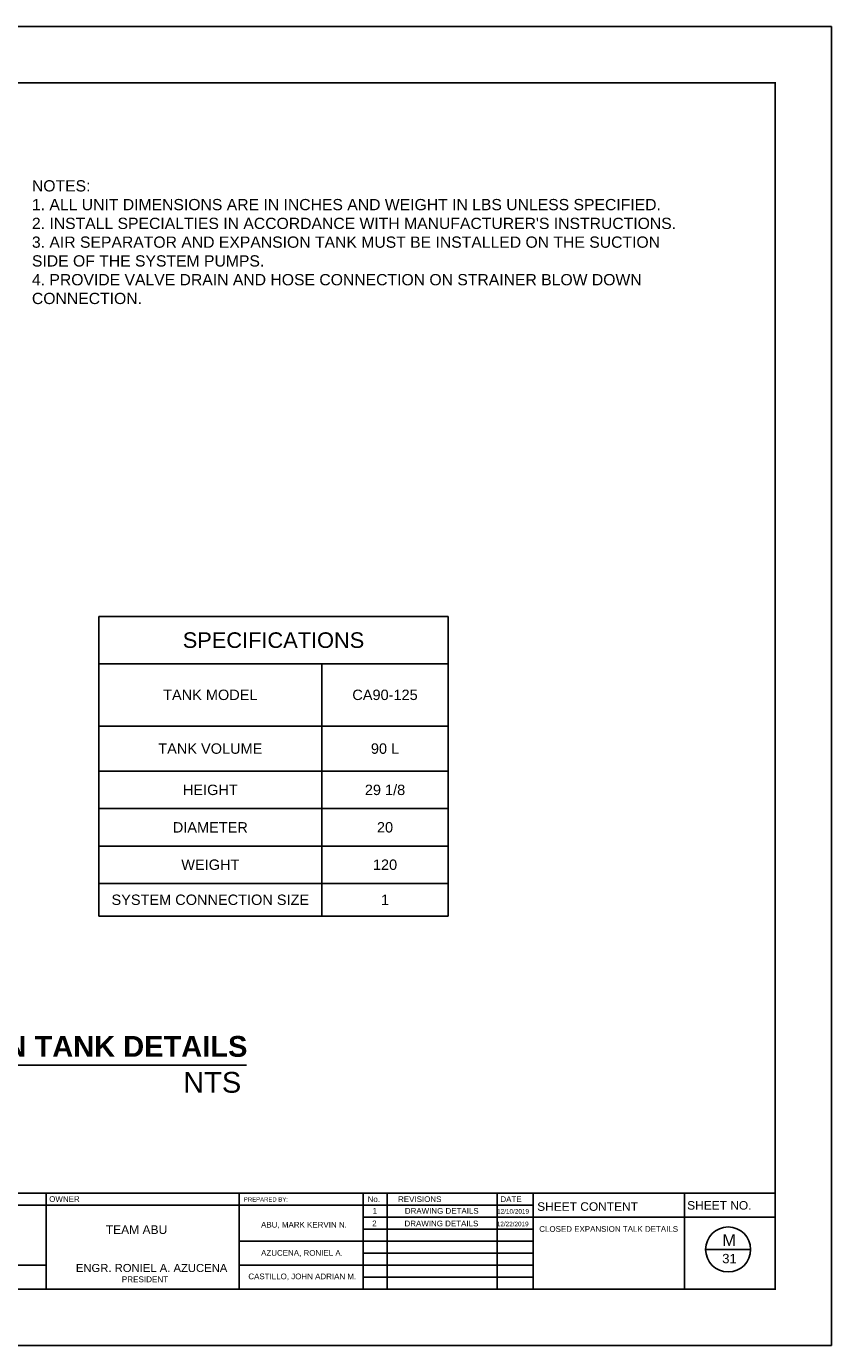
# Model space of a CAD drawing. Header units: inches. Extents: x 43.9 to 61.8, y 16.4 to 29.1.
# Tile 2 of 2: x 54 to 61.8, y 16.4 to 29.1. Entities that reach past the tile are written whole.
import ezdxf

# ---------------------------------------------------------------- set-up
doc = ezdxf.new("R2010")
doc.units = ezdxf.units.IN
doc.header["$MEASUREMENT"] = 0
doc.layers.add('.1', color=1, linetype='Continuous')
doc.layers.add('template', color=7, linetype='Continuous')
doc.styles.add('arial', font='arial.ttf')

# ---------------------------------------------------------------- blocks, each defined once
blk = doc.blocks.new('*T1')
at = {"color": 0, "linetype": 'ByBlock', "lineweight": -2, "transparency": 16777216}
for p, q in [((0, 0), (3.361, 0)), ((0, 0), (0, -2.88)), ((3.361, 0), (3.361, -2.88)), ((0, -0.453), (3.361, -0.453)), ((2.145, -0.453), (2.145, -2.88)), ((0, -1.053), (3.361, -1.053)), ((0, -1.487), (3.361, -1.487)), ((0, -1.847), (3.361, -1.847)), ((0, -2.207), (3.361, -2.207)), ((0, -2.567), (3.361, -2.567)), ((0, -2.88), (3.361, -2.88))]:
    blk.add_line(p, q, dxfattribs=at)
at = {"color": 0, "transparency": 16777216, "attachment_point": 5, "style": 'arial'}
for s, insert, char_height, width in [('{\\H0.6x;SPECIFICATIONS}', (1.68, -0.227), 0.25, 3.24074), ('TANK MODEL', (1.072, -0.753), 0.1, 2.02456), ('CA90-125', (2.753, -0.753), 0.1, 1.09618), ('TANK VOLUME', (1.072, -1.27), 0.1, 2.02456), ('90 L', (2.753, -1.27), 0.1, 1.09618), ('HEIGHT', (1.072, -1.667), 0.1, 2.02456), ('{\\A1;29 1/8', (2.753, -1.667), 0.1, 1.09618), ('DIAMETER', (1.072, -2.027), 0.1, 2.02456), ('20', (2.753, -2.027), 0.1, 1.09618), ('WEIGHT', (1.072, -2.387), 0.1, 2.02456), ('120', (2.753, -2.387), 0.1, 1.09618), ('SYSTEM CONNECTION SIZE', (1.072, -2.724), 0.1, 2.02456), ('1', (2.753, -2.724), 0.1, 1.09618)]:
    blk.add_mtext(s, dxfattribs=dict(at, insert=insert, char_height=char_height, width=width))

msp = doc.modelspace()

# ---------------------------------------------------------------- linework, layer by layer
at = {"layer": '.1', "color": 0}
msp.add_line((61.7772, 29.09214), (43.88147, 29.09214), dxfattribs=at)
msp.add_line((50.99755, 19.10055), (56.14817, 19.10055))
at = {"layer": 'template'}
for p, q in [((61.7772, 16.40245), (61.7772, 29.09214)), ((44.96606, 17.86775), (61.2349, 17.86775)), ((54.21759, 17.86775), (54.21759, 16.94474)), ((56.07475, 17.86775), (56.07475, 16.94474)), ((57.26976, 17.86775), (57.26976, 16.94474)), ((57.50052, 17.86775), (57.50052, 16.94474)), ((58.55771, 17.86775), (58.55771, 16.94474)), ((58.90384, 17.86775), (58.90384, 16.94474)), ((60.363, 17.86775), (60.363, 16.94474)), ((47.82256, 17.75237), (58.02016, 17.75237)), ((57.70312, 17.75237), (58.90384, 17.75237)), ((57.26976, 17.637), (59.20948, 17.637)), ((57.26976, 17.52162), (58.90384, 17.52162)), ((58.60351, 17.637), (61.2349, 17.637)), ((56.07475, 17.40625), (58.02016, 17.40625)), ((57.70312, 17.40625), (58.90384, 17.40625)), ((57.26976, 17.29087), (58.90384, 17.29087)), ((60.56507, 17.32764), (60.99773, 17.32764)), ((47.82256, 17.1767), (54.21759, 17.1767)), ((56.07475, 17.17549), (58.02016, 17.17549)), ((57.70312, 17.17549), (58.90384, 17.17549)), ((57.26976, 17.06012), (58.90384, 17.06012)), ((43.88147, 16.40245), (61.7772, 16.40245))]:
    msp.add_line(p, q, dxfattribs=at)
at = {"layer": 'template', "linetype": 'Continuous', "const_width": 0.01538}
msp.add_lwpolyline([(44.96606, 16.94474), (61.2349, 16.94474), (61.2349, 28.54985), (44.96606, 28.54985)], close=True, dxfattribs=at)
at = {"layer": 'template'}
msp.add_circle((60.7814, 17.32764), 0.21633, dxfattribs=at)

# ---------------------------------------------------------------- block references
msp.add_blockref('*T1', (54.72669, 23.41453))

# ---------------------------------------------------------------- texts
at = {"attachment_point": 1, "style": 'arial'}
for s, width, insert, char_height in [("NOTES:\\P1. ALL UNIT DIMENSIONS ARE IN INCHES AND WEIGHT IN LBS UNLESS SPECIFIED.\\P2. INSTALL SPECIALTIES IN ACCORDANCE WITH MANUFACTURER'S INSTRUCTIONS.\\P3. AIR SEPARATOR AND EXPANSION TANK MUST BE INSTALLED ON THE SUCTION SIDE OF THE SYSTEM PUMPS.\\P4. PROVIDE VALVE DRAIN AND HOSE CONNECTION ON STRAINER BLOW DOWN CONNECTION.", 6.2220093, (54.08209, 27.61256), 0.1083), ('{\\fArial|b1|i0|c0|p34;CLOSED EXPANSION TANK DETAILS}', 5.5498971, (51.14213, 19.38074), 0.2), ('\\pxt21;SCALE                                             NTS', 5.0445619, (51.12849, 19.0349), 0.2)]:
    msp.add_mtext_dynamic_manual_height_columns(s, width=width, gutter_width=1, heights=[0], dxfattribs=dict(at, insert=insert, char_height=char_height))
at = {"layer": 'template', "style": 'arial'}
for s, height, p in [('OWNER', 0.054804, (54.24809, 17.78499)), ('PREPARED BY: ', 0.0411027, (56.12129, 17.78817)), ('No.', 0.054804, (57.31263, 17.78359)), ('REVISIONS', 0.054804, (57.60561, 17.78359)), ('DATE', 0.054804, (58.59008, 17.78359)), ('SHEET CONTENT', 0.0822055, (58.94387, 17.699)), ('SHEET NO.', 0.082205, (60.38717, 17.71041)), ('1', 0.0548, (57.3599, 17.67188)), ('DRAWING DETAILS', 0.0548037, (57.67052, 17.67106)), ('12/10/2019', 0.043843, (58.55868, 17.67192)), ('TEAM ABU', 0.082887, (54.79258, 17.47632)), ('ABU, MARK KERVIN N.', 0.0548037, (56.28714, 17.53794)), ('2', 0.0548, (57.35662, 17.55052)), ('DRAWING DETAILS', 0.0548037, (57.66724, 17.5497)), ('12/22/2019', 0.043843, (58.5554, 17.55056)), ('CLOSED EXPANSION TALK DETAILS', 0.0548037, (58.96397, 17.49696)), ('M', 0.1125, (60.72551, 17.36131)), ('AZUCENA, RONIEL A.', 0.0548037, (56.28714, 17.26655)), ('31', 0.090004, (60.7245, 17.19476)), ('ENGR. RONIEL A. AZUCENA', 0.0775818, (54.50493, 17.11044)), ('PRESIDENT', 0.055859, (54.94714, 17.01231)), ('CASTILLO, JOHN ADRIAN M.', 0.0548037, (56.16456, 17.04079))]:
    msp.add_text(s, height=height, dxfattribs=at).set_placement(p)

doc.saveas('drawing.dxf')
